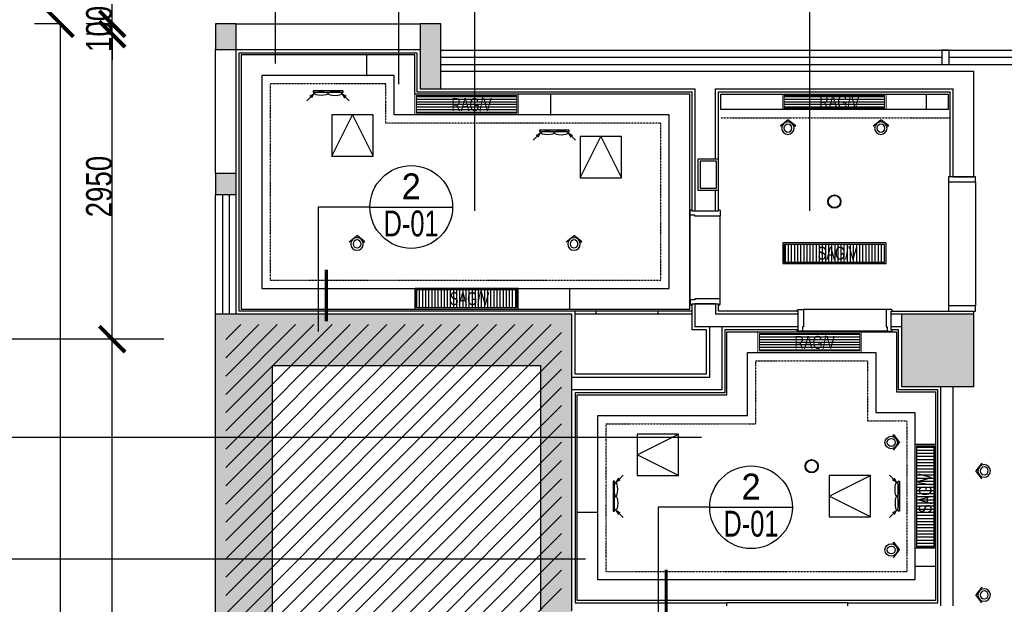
# Model space of a CAD drawing. Header units: millimetres. Extents: x -1061 to 60461, y -1061 to 43061.
# Tile 8 of 17: x 5684 to 15213, y 27054 to 32708. Entities that reach past the tile are written whole.
import ezdxf
from ezdxf.enums import TextEntityAlignment as Align

# ---------------------------------------------------------------- set-up
doc = ezdxf.new("R2010")
doc.units = ezdxf.units.MM
doc.header["$LTSCALE"] = 5
doc.linetypes.add('DASHDOTX2', pattern=[50.8, 25.4, -12.7, 0, -12.7])
doc.layers.get('Defpoints').update_dxf_attribs({"color": 8})
for name, color, linetype in [('8', 8, 'Continuous'), ('A-建筑-原墙体', 2, 'Continuous'), ('A-建筑-拆墙', 251, 'Continuous'), ('A-建筑-新增墙体', 3, 'Continuous'), ('A-建筑-柱子、剪力墙', 251, 'Continuous'), ('A-建筑-窗户', 4, 'Continuous'), ('A-建筑-轴号', 3, 'Continuous'), ('B-平面-到顶装饰造型线', 6, 'Continuous'), ('B-平面-完成面造型线', 6, 'Continuous'), ('B-平面-尺寸', 8, 'Continuous'), ('B-平面-门洞线', 8, 'Continuous'), ('C-顶棚-灯具', 4, 'Continuous'), ('C-顶棚-细线', 31, 'Continuous'), ('C-顶棚-设备', 4, 'Continuous'), ('C-顶棚-造型线', 30, 'Continuous'), ('C-顶棚-造尺寸', 4, 'Continuous'), ('E-填充', 251, 'Continuous'), ('P-文字标注', 2, 'Continuous'), ('Q-立面-填充', 251, 'Continuous')]:
    doc.layers.add(name, color=color, linetype=linetype)
doc.layers.add('C-顶棚-空调', color=4, linetype='Continuous', lineweight=20)
doc.layers.add('E-空调', color=4, linetype='Continuous', lineweight=20)
doc.styles.add('CCD_DIM', font='txt', dxfattribs={"width": 0.8})
doc.styles.add('STSL', font='txt', dxfattribs={"width": 0.8})
doc.dimstyles.new('1', dxfattribs={"dimscale": 0, "dimtxt": 2.5, "dimasz": 1.5, "dimexe": 1, "dimexo": 0, "dimgap": 0.3, "dimtad": 1, "dimdec": 0, "dimzin": 0, "dimdsep": 46, "dimtxsty": 'Standard', "dimblk": 'ARCHTICK', "dimcen": 0.09, "dimclrd": 8, "dimclre": 8, "dimclrt": 4, "dimadec": 0, "dimazin": 0, "dimtfac": 1, "dimtdec": 0, "dimtix": 1, "dimtofl": 0, "dimtmove": 2, "dimatfit": 3, "dimldrblk": 'DOTSMALL', "dimfxl": 5, "dimfxlon": 1, "dimtolj": 1, "dimtzin": 0, "dimarcsym": 0})
doc.dimstyles.new('1-1', dxfattribs={"dimscale": 0, "dimtxt": 2.5, "dimasz": 1, "dimexe": 1, "dimexo": 1, "dimgap": 0.75, "dimtad": 1, "dimdec": 0, "dimrnd": 0.005, "dimzin": 0, "dimdsep": 46, "dimtxsty": 'CCD_DIM', "dimblk": 'ARCHTICK', "dimcen": 0.13, "dimclrd": 44, "dimclre": 44, "dimclrt": 50, "dimadec": 0, "dimazin": 0, "dimtfac": 1, "dimtdec": 0, "dimtix": 1, "dimtmove": 2, "dimatfit": 3, "dimldrblk": 'HBA_Leader_Dot', "dimfxl": 5, "dimfxlon": 1, "dimtvp": 1, "dimtolj": 1, "dimtzin": 0, "dimarcsym": 0})
pattern_1 = [(0, (15, 15), (0, 25), [])]

# ---------------------------------------------------------------- blocks, each defined once
blk = doc.blocks.new('_ArchTick')
at = {"color": 0, "linetype": 'ByBlock', "const_width": 0.15}
blk.add_lwpolyline([(-0.5, -0.5), (0.5, 0.5)], dxfattribs=at)
blk = doc.blocks.new('*D143')
at = {"layer": 'B-平面-尺寸', "color": 44, "lineweight": -2, "ltscale": 0.01, "transparency": 16777216}
for p, q in [((6083.8, 32668.9), (5828.8, 32668.9)), ((6078.8, 18218.9), (6078.8, 32668.9)), ((6083.8, 18218.9), (5828.8, 18218.9))]:
    blk.add_line(p, q, dxfattribs=at)
at = {"layer": 'Defpoints', "color": 0, "ltscale": 0.01, "transparency": 16777216}
for p in [(6078.8, 32668.9), (7578.8, 32668.9), (7578.8, 18218.9)]:
    blk.add_point(p, dxfattribs=at)
at = {"layer": 'B-平面-尺寸', "color": 44, "lineweight": -2, "ltscale": 0.01, "transparency": 16777216, "xscale": 249.9999999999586, "yscale": 249.9999999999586, "zscale": 249.9999999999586}
for p, rotation in [((6078.8, 32668.9), 90), ((6078.8, 18218.9), 270)]:
    blk.add_blockref('_ArchTick', p, dxfattribs=dict(at, rotation=rotation))
at = {"layer": 'B-平面-尺寸', "color": 50, "ltscale": 0.01, "transparency": 16777216, "insert": (5953.1, 25443.9), "char_height": 250, "attachment_point": 5, "rotation": 90, "style": 'CCD_DIM'}
blk.add_mtext('\\A1;14450', dxfattribs=at)
blk = doc.blocks.new('HBA_Leader_Dot')
at = {"color": 0, "linetype": 'ByBlock'}
blk.add_line((-5, 0), (-10, 0), dxfattribs=at)
at = {"color": 0, "linetype": 'ByBlock', "const_width": 5}
blk.add_lwpolyline([(-2.5, 0, 1), (2.5, 0, 1)], format="xyb", close=True, dxfattribs=at)
blk = doc.blocks.new('*D148')
at = {"layer": 'B-平面-尺寸', "color": 44, "lineweight": -2, "ltscale": 0.01, "transparency": 16777216}
for p, q in [((6583.8, 29618.9), (6328.8, 29618.9)), ((6578.8, 20918.9), (6578.8, 29618.9)), ((6583.8, 20918.9), (6328.8, 20918.9))]:
    blk.add_line(p, q, dxfattribs=at)
at = {"layer": 'Defpoints', "color": 0, "ltscale": 0.01, "transparency": 16777216}
for p in [(6578.8, 29618.9), (7578.8, 29618.9), (7578.8, 20918.9)]:
    blk.add_point(p, dxfattribs=at)
at = {"layer": 'B-平面-尺寸', "color": 44, "lineweight": -2, "ltscale": 0.01, "transparency": 16777216, "xscale": 249.9999999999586, "yscale": 249.9999999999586, "zscale": 249.9999999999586}
for p, rotation in [((6578.8, 29618.9), 90), ((6578.8, 20918.9), 270)]:
    blk.add_blockref('_ArchTick', p, dxfattribs=dict(at, rotation=rotation))
at = {"layer": 'B-平面-尺寸', "color": 50, "ltscale": 0.01, "transparency": 16777216, "insert": (6453.1, 25268.9), "char_height": 250, "attachment_point": 5, "rotation": 90, "style": 'CCD_DIM'}
blk.add_mtext('\\A1;8700', dxfattribs=at)
blk = doc.blocks.new('*D149')
at = {"layer": 'B-平面-尺寸', "color": 44, "lineweight": -2, "ltscale": 0.01, "transparency": 16777216}
for p, q in [((6583.8, 32568.9), (6328.8, 32568.9)), ((6578.8, 29618.9), (6578.8, 32568.9)), ((6583.8, 29618.9), (6328.8, 29618.9))]:
    blk.add_line(p, q, dxfattribs=at)
at = {"layer": 'Defpoints', "color": 0, "ltscale": 0.01, "transparency": 16777216}
for p in [(6578.8, 32568.9), (7578.8, 32568.9), (7578.8, 29618.9)]:
    blk.add_point(p, dxfattribs=at)
at = {"layer": 'B-平面-尺寸', "color": 44, "lineweight": -2, "ltscale": 0.01, "transparency": 16777216, "xscale": 249.9999999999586, "yscale": 249.9999999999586, "zscale": 249.9999999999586}
for p, rotation in [((6578.8, 32568.9), 90), ((6578.8, 29618.9), 270)]:
    blk.add_blockref('_ArchTick', p, dxfattribs=dict(at, rotation=rotation))
at = {"layer": 'B-平面-尺寸', "color": 50, "ltscale": 0.01, "transparency": 16777216, "insert": (6453.1, 31093.9), "char_height": 250, "attachment_point": 5, "rotation": 90, "style": 'CCD_DIM'}
blk.add_mtext('\\A1;2950', dxfattribs=at)
blk = doc.blocks.new('*D150')
at = {"layer": 'B-平面-尺寸', "color": 44, "lineweight": -2, "ltscale": 0.01, "transparency": 16777216}
for p, q in [((6578.8, 32668.9), (6578.8, 32918.9)), ((6583.8, 32668.9), (6328.8, 32668.9)), ((6578.8, 32568.9), (6578.8, 32668.9)), ((6583.8, 32568.9), (6328.8, 32568.9)), ((6578.8, 32568.9), (6578.8, 32318.9))]:
    blk.add_line(p, q, dxfattribs=at)
at = {"layer": 'Defpoints', "color": 0, "ltscale": 0.01, "transparency": 16777216}
for p in [(6578.8, 32668.9), (7578.8, 32668.9), (7578.8, 32568.9)]:
    blk.add_point(p, dxfattribs=at)
at = {"layer": 'B-平面-尺寸', "color": 44, "lineweight": -2, "ltscale": 0.01, "transparency": 16777216, "xscale": 249.9999999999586, "yscale": 249.9999999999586, "zscale": 249.9999999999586}
for p, rotation in [((6578.8, 32668.9), 270), ((6578.8, 32568.9), 90)]:
    blk.add_blockref('_ArchTick', p, dxfattribs=dict(at, rotation=rotation))
at = {"layer": 'B-平面-尺寸', "color": 50, "ltscale": 0.01, "transparency": 16777216, "insert": (6453.1, 32618.9), "char_height": 250, "attachment_point": 5, "rotation": 90, "style": 'CCD_DIM'}
blk.add_mtext('\\A1;100', dxfattribs=at)
blk = doc.blocks.new('*E30')
at = {"layer": 'B-平面-到顶装饰造型线', "color": 6}
for points in [[(0, 35.6), (-45, 35.6), (-45, 40.6), (-50, 40.6), (-50, 50.6), (-40, 50.6), (-40, 310.6), (-50, 310.6), (-50, 320.6), (-45, 320.6), (-45, 325.6), (10, 325.6), (10, 80.6), (0, 80.6)], [(820, 35.6), (865, 35.6), (865, 40.6), (870, 40.6), (870, 50.6), (860, 50.6), (860, 310.6), (870, 310.6), (870, 320.6), (865, 320.6), (865, 325.6), (810, 325.6), (810, 80.6), (820, 80.6)]]:
    blk.add_lwpolyline(points, close=True, dxfattribs=at)
at = {"layer": 'B-平面-门洞线', "color": 8}
for p, q in [((10, 325.6), (810, 325.6)), ((0, 35.6), (820, 35.6))]:
    blk.add_line(p, q, dxfattribs=at)
blk = doc.blocks.new('*E31')
at = {"layer": 'B-平面-到顶装饰造型线', "color": 6}
for points in [[(0, 35.6), (-45, 35.6), (-45, 40.6), (-50, 40.6), (-50, 50.6), (-40, 50.6), (-40, 230.6), (-50, 230.6), (-50, 240.6), (-45, 240.6), (-45, 245.6), (10, 245.6), (10, 80.6), (0, 80.6)], [(820, 35.6), (865, 35.6), (865, 40.6), (870, 40.6), (870, 50.6), (860, 50.6), (860, 230.6), (870, 230.6), (870, 240.6), (865, 240.6), (865, 245.6), (810, 245.6), (810, 80.6), (820, 80.6)]]:
    blk.add_lwpolyline(points, close=True, dxfattribs=at)
at = {"layer": 'B-平面-门洞线', "color": 8}
for p, q in [((10, 245.6), (810, 245.6)), ((0, 35.6), (820, 35.6))]:
    blk.add_line(p, q, dxfattribs=at)
blk = doc.blocks.new('120节能筒灯A')
at = {"layer": 'C-顶棚-灯具'}
blk.add_circle((0, 0), 60, dxfattribs=at)
at = {"layer": 'C-顶棚-灯具', "color": 8}
blk.add_circle((0, 0), 55, dxfattribs=at)
blk = doc.blocks.new('射灯(可调角度）')
h = blk.add_hatch(color=9)
edge = h.paths.add_edge_path()
edge.add_line((17.3, 44.1), (17.3, 59))
edge.add_line((17.3, 59), (63.3, 0))
edge.add_line((63.3, 0), (17.3, -59))
edge.add_line((17.3, -59), (17.3, -44.1))
edge.add_ellipse((0, 0), major_axis=(-33.5, 33.5), ratio=1, start_angle=156.44488, end_angle=225)
edge.add_ellipse((0, 0), major_axis=(33.5, 33.5), ratio=1, start_angle=315, end_angle=383.55512)
for p, q in [((17.3, 44.1), (17.3, 59)), ((17.3, 59), (63.3, 0)), ((17.3, -59), (63.3, 0))]:
    blk.add_line(p, q)
blk.add_circle((0, 0), 47.4)
at = {"color": 8}
blk.add_circle((0, 0), 30, dxfattribs=at)
blk = doc.blocks.new('J')
at = {"layer": 'E-空调', "color": 8}
for p, q in [((-141, 141), (-57, 93)), ((-141, 141), (-92, 56)), ((0, 0), (-141, 141)), ((-57, 93), (-93, 92)), ((-93, 92), (-92, 56))]:
    blk.add_line(p, q, dxfattribs=at)
for points in [[(-57, 93), (-93, 92), (-141, 141)], [(-92, 56), (-93, 92), (-141, 141)]]:
    blk.add_solid(points, dxfattribs=at)
blk = doc.blocks.new('侧装排扇')
at = {"layer": 'C-顶棚-设备', "linetype": 'Continuous'}
blk.add_lwpolyline([(-144.4, 0), (-144.4, 12), (144.4, 12), (144.4, 0), (-144.4, 0)], dxfattribs=at)
at = {"layer": 'C-顶棚-设备', "color": 8, "extrusion": (0, 0, -1)}
blk.add_ellipse((-66.7, 25), major_axis=(67, 0), ratio=0.266166, dxfattribs=at)
at = {"layer": 'C-顶棚-设备', "color": 8}
blk.add_ellipse((66.7, 25), major_axis=(-67, 0), ratio=0.266166, dxfattribs=at)
at = {"layer": 'C-顶棚-设备', "color": 8, "extrusion": (0, 0, -1), "yscale": 0.5, "zscale": -0.5, "rotation": 180}
for p, xscale in [((204.4, 95.8), -0.5), ((-204.4, 96.3), 0.5)]:
    blk.add_blockref('J', p, dxfattribs=dict(at, xscale=xscale))
blk = doc.blocks.new('A$C46331867')
at = {"layer": 'C-顶棚-灯具', "linetype": 'ByBlock'}
blk.add_lwpolyline([(-200, 0), (200, 0), (200, 400), (-200, 400)], close=True, dxfattribs=at)
at = {"layer": 'C-顶棚-灯具', "color": 8, "linetype": 'ByBlock'}
blk.add_lwpolyline([(-200, 0), (0, 400), (200, 0)], dxfattribs=at)
blk = doc.blocks.new('*D161')
at = {"layer": 'C-顶棚-造尺寸', "color": 44, "lineweight": -2, "ltscale": 0.01, "transparency": 16777216}
for p, q in [((10999.1, 30108.9), (11005.1, 30108.9)), ((11004.1, 30108.9), (11004.1, 29908.9)), ((10999.1, 29908.9), (11005.1, 29908.9))]:
    blk.add_line(p, q, dxfattribs=at)
at = {"layer": 'Defpoints', "color": 0, "ltscale": 0.01, "transparency": 16777216}
for p in [(10570.3, 30108.9), (10570.3, 29908.9), (11004.1, 29908.9)]:
    blk.add_point(p, dxfattribs=at)
at = {"layer": 'C-顶棚-造尺寸', "color": 44, "lineweight": -2, "ltscale": 0.01, "transparency": 16777216}
for p, rotation in [((11004.1, 30108.9), 90), ((11004.1, 29908.9), 270)]:
    blk.add_blockref('_ArchTick', p, dxfattribs=dict(at, rotation=rotation))
at = {"layer": 'C-顶棚-造尺寸', "color": 50, "ltscale": 0.01, "transparency": 16777216, "insert": (11002.1, 30008.9), "char_height": 2.5, "attachment_point": 5, "rotation": 90, "style": 'CCD_DIM'}
blk.add_mtext('\\A1;20000', dxfattribs=at)
blk = doc.blocks.new('*D163')
at = {"layer": 'C-顶棚-造尺寸', "color": 44, "lineweight": -2, "ltscale": 0.01, "transparency": 16777216}
for p, q in [((11078.8, 27938), (11078.8, 27944)), ((11278.8, 27943), (11078.8, 27943)), ((11278.8, 27938), (11278.8, 27944))]:
    blk.add_line(p, q, dxfattribs=at)
at = {"layer": 'Defpoints', "color": 0, "ltscale": 0.01, "transparency": 16777216}
for p in [(11078.8, 27943), (11078.8, 27622.1), (11278.8, 27622.1)]:
    blk.add_point(p, dxfattribs=at)
at = {"layer": 'C-顶棚-造尺寸', "color": 44, "lineweight": -2, "ltscale": 0.01, "transparency": 16777216, "rotation": 180}
blk.add_blockref('_ArchTick', (11078.8, 27943), dxfattribs=at)
at = {"layer": 'C-顶棚-造尺寸', "color": 44, "lineweight": -2, "ltscale": 0.01, "transparency": 16777216}
blk.add_blockref('_ArchTick', (11278.8, 27943), dxfattribs=at)
at = {"layer": 'C-顶棚-造尺寸', "color": 50, "ltscale": 0.01, "transparency": 16777216, "insert": (11178.8, 27945), "char_height": 2.5, "attachment_point": 5, "style": 'CCD_DIM'}
blk.add_mtext('\\A1;20000', dxfattribs=at)
blk = doc.blocks.new('*U24')
at = {"layer": 'C-顶棚-灯具'}
h = blk.add_hatch(dxfattribs=at)
h.set_pattern_fill('_USER', color=8, scale=30, angle=90, style=0, pattern_type=0)
h.set_pattern_definition([(90, (15, 15), (-30, 2e-15), [])])
h.paths.add_polyline_path([(15, 185), (15, 15), (985, 15), (985, 185)])
at = {"layer": 'C-顶棚-灯具', "linetype": 'ByBlock'}
blk.add_lwpolyline([(0, 200), (0, 0), (1000, 0), (1000, 200)], close=True, dxfattribs=at)
at = {"layer": 'C-顶棚-灯具', "color": 8}
blk.add_lwpolyline([(15, 185), (15, 15), (985, 15), (985, 185)], close=True, dxfattribs=at)
at = {"layer": 'C-顶棚-灯具', "style": 'STSL', "width": 0.75}
blk.add_text('SAG/V', height=125, dxfattribs=at).set_placement((338.5, 38.7))
blk = doc.blocks.new('A$C6A8D0C23')
at = {"layer": 'C-顶棚-灯具'}
h = blk.add_hatch(dxfattribs=at)
h.set_pattern_fill('_USER', color=8, scale=25, style=0, pattern_type=0)
h.set_pattern_definition(pattern_1)
h.paths.add_polyline_path([(15, 185), (15, 15), (985, 15), (985, 185)])
at = {"layer": 'C-顶棚-空调', "color": 8}
blk.add_lwpolyline([(15, 185), (15, 15), (985, 15), (985, 185)], close=True, dxfattribs=at)
at = {"layer": 'E-空调', "linetype": 'ByBlock'}
blk.add_lwpolyline([(0, 200), (0, 0), (1000, 0), (1000, 200)], close=True, dxfattribs=at)
at = {"layer": 'E-空调', "style": 'STSL', "width": 0.75}
blk.add_text('RAG/V', height=125, dxfattribs=at).set_placement((353.9, 36))
blk = doc.blocks.new('*U25')
at = {"layer": 'C-顶棚-灯具'}
h = blk.add_hatch(dxfattribs=at)
h.set_pattern_fill('_USER', color=8, scale=25, style=0, pattern_type=0)
h.set_pattern_definition(pattern_1)
h.paths.add_polyline_path([(15, 160), (15, 40), (985, 40), (985, 160)])
at = {"layer": 'C-顶棚-空调', "color": 8}
blk.add_lwpolyline([(15, 160), (15, 40), (985, 40), (985, 160)], close=True, dxfattribs=at)
at = {"layer": 'E-空调', "linetype": 'ByBlock'}
blk.add_lwpolyline([(0, 175), (0, 25), (1000, 25), (1000, 175)], close=True, dxfattribs=at)
at = {"layer": 'E-空调', "style": 'STSL', "width": 0.75}
blk.add_text('RAG/V', height=125, dxfattribs=at).set_placement((353.9, 36))
blk = doc.blocks.new('A$C0688118A')
at = {"layer": 'P-文字标注', "color": 2}
blk.add_line((-8, 0), (0, 0), dxfattribs=at)
blk.add_circle((-4, 0), 4, dxfattribs=at)
blk.add_attdef('1', text='', height=2.5, dxfattribs=at).set_placement((-4, 2), align=Align.MIDDLE_CENTER)
at = {"layer": 'P-文字标注', "color": 2, "width": 3}
blk.add_attdef('222', text='', height=2.5, dxfattribs=at).set_placement((-6.679, -2.838), (-1.346, -2.838), align=Align.FIT)

msp = doc.modelspace()

# ---------------------------------------------------------------- hatches: boundary and pattern name
at = {"layer": 'E-填充', "ltscale": 0.01}
for points in [[(7578.827, 32668.899), (7578.827, 32418.892), (7778.827, 32418.892), (7778.827, 32668.899)], [(9558.827, 32668.899), (9558.827, 32038.899), (9758.827, 32038.899), (9758.827, 32668.899)], [(7578.827, 31218.899), (7578.827, 31018.899), (7778.827, 31018.899), (7778.827, 31218.899)], [(8128.827, 29358.899), (10728.827, 29358.899), (10728.827, 26988.899), (10728.827, 25168.907), (11028.827, 25168.907), (11028.827, 25818.907), (11818.827, 25818.907), (14418.827, 25818.907), (14418.827, 23518.907), (13818.827, 23518.907), (13818.827, 23218.907), (14718.827, 23218.907), (14718.827, 26118.899), (14478.827, 26118.899), (14478.827, 26118.907), (14418.827, 26118.907), (12960.581, 26118.907, -0.00876731), (12957.074, 26118.907), (12635.581, 26118.907, -0.00876731), (12632.074, 26118.907), (12310.581, 26118.907, -0.00876731), (12307.074, 26118.907), (11818.827, 26118.907), (11028.827, 26118.907), (11028.827, 26118.907), (11028.827, 26988.899), (11028.827, 29858.899), (7578.827, 29858.899), (7578.827, 29858.899), (7578.827, 23218.907), (7778.827, 23218.907), (8878.827, 23218.907), (8878.827, 23518.907), (8128.827, 23518.907)]]:
    msp.add_hatch(color=256, dxfattribs=at).paths.add_polyline_path(points)

# ---------------------------------------------------------------- linework, layer by layer
at = {"layer": 'A-建筑-原墙体', "ltscale": 0.01}
for p, q in [((7578.827, 32668.899, 6.894), (7578.827, 32418.892, 6.894)), ((7778.827, 32668.899, 6.894), (7578.827, 32668.899, 6.894)), ((7778.827, 32668.907, 6.894), (9558.827, 32668.907, 6.894)), ((7778.827, 32418.892, 6.894), (7778.827, 32668.899, 6.894)), ((9558.827, 32668.899, 6.894), (9558.827, 32038.899, 6.894)), ((9758.827, 32668.899, 6.894), (9558.827, 32668.899, 6.894)), ((9758.827, 32038.899, 6.894), (9758.827, 32668.899, 6.894)), ((7578.827, 32418.892, 6.894), (7778.827, 32418.892, 6.894)), ((7578.827, 31218.899, 6.894), (7578.827, 32418.892, 6.894)), ((7778.827, 32418.899, 6.894), (9558.827, 32418.899, 6.894)), ((7778.827, 31218.899, 6.894), (7778.827, 32418.899, 6.894)), ((9758.827, 32208.899, 6.894), (14918.827, 32208.899, 6.894)), ((9558.827, 32038.899, 6.894), (12218.827, 32038.899, 6.894)), ((12218.827, 32038.899, 6.894), (12218.827, 30858.899, 6.894)), ((12418.827, 31358.899, 6.894), (12418.827, 32038.899, 6.894)), ((12418.827, 32038.899, 6.894), (14718.827, 32038.899, 6.894)), ((7578.827, 31218.899, 6.894), (7578.827, 31018.899, 6.894)), ((7778.827, 31218.899, 6.894), (7578.827, 31218.899, 6.894)), ((7778.827, 31018.899, 6.894), (7778.827, 31218.899, 6.894)), ((7578.827, 31018.899, 6.894), (7778.827, 31018.899, 6.894)), ((12418.827, 30858.899, 6.894), (12418.827, 31058.899, 6.894)), ((12218.827, 30858.899, 6.894), (12418.827, 30858.899, 6.894)), ((12418.827, 29958.899, 6.894), (12218.827, 29958.899, 6.894)), ((12218.827, 29958.899, 6.894), (12218.827, 29738.899, 6.894)), ((12218.827, 29958.899, 6.894), (12418.827, 29958.899, 6.894)), ((12418.827, 29958.899, 6.894), (12418.827, 29858.899, 6.894)), ((11028.827, 29858.899, 6.894), (7578.827, 29858.899, 6.894)), ((7578.827, 23218.907, 6.894), (7578.827, 29858.899, 6.894)), ((11028.827, 26988.899, 6.894), (11028.827, 29858.899, 6.894)), ((13218.827, 29858.899, 6.894), (12418.827, 29858.899, 6.894)), ((13218.827, 29738.899, 6.894), (13218.827, 29858.899, 6.894)), ((14218.827, 29858.899, 6.894), (14118.827, 29858.899, 6.894)), ((14118.827, 29738.899, 6.894), (14118.827, 29858.899, 6.894)), ((13218.827, 29738.899, 6.894), (12218.827, 29738.899, 6.894)), ((14218.827, 29738.899, 6.894), (14118.827, 29738.899, 6.894)), ((10728.827, 29358.899, 6.894), (8128.827, 29358.899, 6.894)), ((8128.827, 29358.899, 6.894), (8128.827, 23518.907, 6.894)), ((10728.827, 26988.899, 6.894), (10728.827, 29358.899, 6.894)), ((14598.827, 27038.899, 6.894), (14598.827, 29158.899, 6.894)), ((14718.827, 27038.899, 6.894), (14718.827, 29158.899, 6.894))]:
    msp.add_line(p, q, dxfattribs=at)
at = {"layer": 'A-建筑-原墙体', "elevation": 6.894}
msp.add_lwpolyline([(14218.827, 29158.899), (14918.827, 29158.899), (14918.827, 29858.899), (14218.827, 29858.899)], close=True, dxfattribs=at)
at = {"layer": 'A-建筑-新增墙体', "ltscale": 0.01}
for p, q in [((14918.827, 31188.906, 6.894), (14918.827, 32208.899, 6.894)), ((14718.827, 31188.906, 6.894), (14718.827, 32038.899, 6.894)), ((14718.827, 31188.906, 6.894), (14918.827, 31188.906, 6.894)), ((12358.827, 29738.899, 6.894), (12358.827, 29248.899, 6.894)), ((12478.827, 29738.899, 6.894), (12478.827, 29128.899, 6.894)), ((12358.827, 29248.899, 6.894), (11028.827, 29248.899, 6.894)), ((12478.827, 29128.899, 6.894), (11028.827, 29128.899, 6.894))]:
    msp.add_line(p, q, dxfattribs=at)
at = {"layer": 'A-建筑-柱子、剪力墙'}
msp.add_solid([(14218.827, 29158.899, 6.894), (14918.827, 29158.899, 6.894), (14218.827, 29858.899, 6.894), (14918.827, 29858.899, 6.894)], dxfattribs=at)
at = {"layer": 'A-建筑-窗户', "ltscale": 0.01}
for p, q in [((9758.827, 32413.899, 6.894), (40218.827, 32413.899, 6.894)), ((9758.827, 32347.233, 6.894), (14608.827, 32347.233, 6.894)), ((14678.827, 32347.233, 6.894), (15348.827, 32347.233, 6.894)), ((9758.827, 32273.899, 6.894), (40218.827, 32273.899, 6.894)), ((7578.827, 29858.899, 6.894), (7578.827, 31018.899, 6.894)), ((7645.494, 31018.899, 6.894), (7645.494, 29858.899, 6.894)), ((7712.161, 31018.899, 6.894), (7712.161, 29858.899, 6.894)), ((7778.827, 29858.899, 6.894), (7778.827, 31018.899, 6.894))]:
    msp.add_line(p, q, dxfattribs=at)
at = {"layer": 'A-建筑-窗户', "ltscale": 0.01, "elevation": 6.894}
msp.add_lwpolyline([(14608.827, 32273.899), (14678.827, 32273.899), (14678.827, 32413.899), (14608.827, 32413.899)], close=True, dxfattribs=at)
at = {"layer": 'A-建筑-轴号', "ltscale": 0.01}
msp.add_line((7078.827, 29618.907, 6.894), (5578.827, 29618.907, 6.894), dxfattribs=at)
at = {"layer": 'B-平面-完成面造型线', "ltscale": 0.01}
for p, q in [((7808.827, 32388.899, 6.894), (9528.827, 32388.899, 6.894)), ((7808.827, 29888.899, 6.894), (7808.827, 32388.899, 6.894)), ((9528.827, 32388.899, 6.894), (9528.827, 32008.899, 6.894)), ((9528.827, 32008.899, 6.894), (12188.827, 32008.899, 6.894)), ((12188.827, 32008.899, 6.894), (12188.827, 30858.899, 6.894)), ((12448.827, 30858.899, 6.894), (12448.827, 32008.899, 6.894)), ((12448.827, 32008.899, 6.894), (14688.827, 32008.899, 6.894)), ((14688.827, 31188.906, 6.894), (14688.827, 32008.899, 6.894)), ((12188.827, 29958.899, 6.894), (12188.827, 29708.899, 6.894)), ((12448.827, 29888.899, 6.894), (12448.827, 29958.899, 6.894)), ((11058.827, 29888.899, 6.894), (7808.827, 29888.899, 6.894)), ((11258.827, 29888.899, 6.894), (11058.827, 29888.899, 6.894)), ((11058.827, 29278.899, 6.894), (11058.827, 29888.899, 6.894)), ((11258.827, 29858.899, 6.894), (11058.827, 29858.899, 6.894)), ((11258.827, 29888.899, 6.894), (11258.827, 29858.899, 6.894)), ((12188.827, 29888.899, 6.894), (11858.827, 29888.899, 6.894)), ((11858.827, 29888.899, 6.894), (11858.827, 29858.899, 6.894)), ((12188.827, 29858.899, 6.894), (11858.827, 29858.899, 6.894)), ((13218.827, 29888.899, 6.894), (12448.827, 29888.899, 6.894)), ((14118.827, 29888.899, 6.894), (14673.827, 29888.899, 6.894)), ((14918.827, 29858.899, 6.894), (14918.827, 29888.906, 6.894)), ((12328.827, 29708.899, 6.894), (12188.827, 29708.899, 6.894)), ((12328.827, 29708.899, 6.894), (12328.827, 29278.899, 6.894)), ((12328.827, 29278.899, 6.894), (11058.827, 29278.899, 6.894)), ((12508.827, 29098.899, 6.894), (11058.827, 29098.899, 6.894)), ((12528.827, 27038.899, 6.894), (12528.827, 27068.899, 6.894)), ((13698.827, 27038.899, 6.894), (13698.827, 27068.899, 6.894))]:
    msp.add_line(p, q, dxfattribs=at)
at = {"layer": 'B-平面-完成面造型线', "ltscale": 0.01, "elevation": 6.894}
for points in [[(12248.827, 31358.899), (12248.827, 31058.899), (12448.827, 31058.899), (12448.827, 31358.899)], [(12268.827, 31338.899), (12268.827, 31078.899), (12428.827, 31078.899), (12428.827, 31338.899)], [(14673.827, 31138.906), (14933.827, 31138.906), (14933.827, 31188.906), (14673.827, 31188.906)], [(14673.827, 29888.906), (14933.827, 29888.906), (14933.827, 29938.906), (14673.827, 29938.906)]]:
    msp.add_lwpolyline(points, close=True, dxfattribs=at)
for points in [[(13218.827, 29708.899), (12508.827, 29708.899)], [(13218.827, 29708.899), (12508.827, 29708.899), (12508.827, 29098.899)], [(13698.827, 27068.899), (14568.827, 27068.899), (14568.827, 29128.899), (14188.827, 29128.899), (14188.827, 29708.899), (14118.827, 29708.899)], [(11058.827, 29098.899), (11058.827, 27068.899), (12528.827, 27068.899)]]:
    msp.add_lwpolyline(points, dxfattribs=at)
at = {"layer": 'B-平面-门洞线', "ltscale": 0.01}
msp.add_line((13698.827, 27068.899, 6.894), (12528.827, 27068.899, 6.894), dxfattribs=at)
at = {"layer": 'C-顶棚-细线', "ltscale": 0.01}
for p, q in [((14673.827, 31138.906, 6.894), (14673.827, 29938.906, 6.894)), ((14933.827, 31138.906, 6.894), (14933.827, 29938.906, 6.894))]:
    msp.add_line(p, q, dxfattribs=at)
at = {"layer": 'C-顶棚-造型线', "ltscale": 0.01}
for p, q in [((9508.827, 32368.899, 6.894), (7828.827, 32368.899, 6.894)), ((7828.827, 32368.899, 6.894), (7828.827, 29908.899, 6.894)), ((9508.827, 31988.899, 6.894), (9508.827, 32368.899, 6.894)), ((9308.827, 32168.899, 6.894), (8028.827, 32168.899, 6.894)), ((8028.827, 32168.899, 6.894), (8028.827, 30108.899, 6.894)), ((9308.827, 31788.899, 6.894), (9308.827, 32168.899, 6.894)), ((12168.827, 31988.899, 6.894), (9508.827, 31988.899, 6.894)), ((12168.827, 29908.899, 6.894), (12168.827, 31988.899, 6.894)), ((12468.827, 31988.899, 6.894), (14668.827, 31988.899, 6.894)), ((12468.827, 31838.899, 6.894), (12468.827, 31988.899, 6.894)), ((14668.827, 31988.899, 6.894), (14668.827, 31838.899, 6.894)), ((14668.827, 31838.899, 6.894), (12468.827, 31838.899, 6.894)), ((11968.827, 31788.899, 6.894), (9308.827, 31788.899, 6.894)), ((11968.827, 30108.899, 6.894), (11968.827, 31788.899, 6.894)), ((8028.827, 30108.899, 6.894), (11968.827, 30108.899, 6.894)), ((7828.827, 29908.899, 6.894), (12168.827, 29908.899, 6.894)), ((11858.827, 29888.899, 6.894), (11258.827, 29888.899, 6.894)), ((11858.827, 29858.899, 6.894), (11258.827, 29858.899, 6.894)), ((12528.827, 29688.899, 6.894), (14168.827, 29688.899, 6.894)), ((12528.827, 29078.899, 6.894), (12528.827, 29688.899, 6.894)), ((14168.827, 29688.899, 6.894), (14168.827, 29108.899, 6.894)), ((12728.827, 29488.899, 6.894), (13968.827, 29488.899, 6.894)), ((12728.827, 28878.899, 6.894), (12728.827, 29488.899, 6.894)), ((13968.827, 29488.899, 6.894), (13968.827, 28908.899, 6.894)), ((11078.827, 27088.899, 6.894), (11078.827, 29078.899, 6.894)), ((11078.827, 29078.899, 6.894), (12528.827, 29078.899, 6.894)), ((14168.827, 29108.899, 6.894), (14548.827, 29108.899, 6.894)), ((14548.827, 29108.899, 6.894), (14548.827, 27088.899, 6.894)), ((11278.827, 27288.899, 6.894), (11278.827, 28878.899, 6.894)), ((11278.827, 28878.899, 6.894), (12728.827, 28878.899, 6.894)), ((13968.827, 28908.899, 6.894), (14348.827, 28908.899, 6.894)), ((14348.827, 28908.899, 6.894), (14348.827, 27288.899, 6.894)), ((14348.827, 27288.899, 6.894), (11278.827, 27288.899, 6.894)), ((14548.827, 27088.899, 6.894), (11078.827, 27088.899, 6.894))]:
    msp.add_line(p, q, dxfattribs=at)
at = {"layer": 'C-顶棚-造型线', "color": 51, "linetype": 'DASHDOTX2', "ltscale": 0.01}
for p, q in [((9228.827, 32088.899, 6.894), (8108.827, 32088.899, 6.894)), ((8108.827, 32088.899, 6.894), (8108.827, 30188.899, 6.894)), ((9228.827, 31708.899, 6.894), (9228.827, 32088.899, 6.894)), ((12468.827, 31758.899, 6.894), (14688.827, 31758.899, 6.894)), ((11888.827, 31708.899, 6.894), (9228.827, 31708.899, 6.894)), ((11888.827, 30188.899, 6.894), (11888.827, 31708.899, 6.894)), ((8108.827, 30188.899, 6.894), (11888.827, 30188.899, 6.894)), ((12808.827, 29408.899, 6.894), (13888.827, 29408.899, 6.894)), ((12808.827, 28798.899, 6.894), (12808.827, 29408.899, 6.894)), ((13888.827, 29408.899, 6.894), (13888.827, 28828.899, 6.894)), ((11358.827, 27368.899, 6.894), (11358.827, 28798.899, 6.894)), ((11358.827, 28798.899, 6.894), (12808.827, 28798.899, 6.894)), ((13888.827, 28828.899, 6.894), (14268.827, 28828.899, 6.894)), ((14268.827, 28828.899, 6.894), (14268.827, 27368.899, 6.894)), ((14268.827, 27368.899, 6.894), (11358.827, 27368.899, 6.894))]:
    msp.add_line(p, q, dxfattribs=at)
at = {"layer": 'P-文字标注', "color": 4}
for points in [[(9073.361, 30896.259), (8573.361, 30896.259), (8573.361, 29691.16)], [(12362.788, 27992.223), (11862.788, 27992.223), (11862.788, 26787.124)]]:
    msp.add_lwpolyline(points, dxfattribs=at)
at = {"layer": 'P-文字标注', "color": 4, "const_width": 30}
for points in [[(8651.434, 30291.16), (8651.434, 29791.16)], [(11940.861, 27387.124), (11940.861, 26887.124)]]:
    msp.add_lwpolyline(points, dxfattribs=at)
at = {"layer": 'Q-立面-填充', "linetype": 'Continuous', "ltscale": 0.005}
for p, q in [((7678.827, 29614.588, 6.894), (7823.138, 29758.899, 6.894)), ((7678.827, 29437.812, 6.894), (7999.915, 29758.899, 6.894)), ((7678.827, 29261.035, 6.894), (8176.692, 29758.899, 6.894)), ((7678.827, 29084.258, 6.894), (8353.468, 29758.899, 6.894)), ((7678.827, 28907.482, 6.894), (8530.245, 29758.899, 6.894)), ((7678.827, 28730.705, 6.894), (8707.022, 29758.899, 6.894)), ((7678.827, 28553.928, 6.894), (8883.798, 29758.899, 6.894)), ((7678.827, 28377.152, 6.894), (9060.575, 29758.899, 6.894)), ((7678.827, 28200.375, 6.894), (9237.352, 29758.899, 6.894)), ((7678.827, 28023.598, 6.894), (9414.128, 29758.899, 6.894)), ((7678.827, 27846.821, 6.894), (9590.905, 29758.899, 6.894)), ((7678.827, 27670.045, 6.894), (9767.682, 29758.899, 6.894)), ((7678.827, 27493.268, 6.894), (9944.459, 29758.899, 6.894)), ((7678.827, 27316.491, 6.894), (10121.235, 29758.899, 6.894)), ((7678.827, 27139.715, 6.894), (10298.012, 29758.899, 6.894)), ((7678.827, 26962.938, 6.894), (10474.789, 29758.899, 6.894)), ((7678.827, 26786.161, 6.894), (10651.565, 29758.899, 6.894)), ((7678.827, 26609.385, 6.894), (10828.342, 29758.899, 6.894)), ((7678.827, 26432.608, 6.894), (10928.827, 29682.608, 6.894)), ((7678.827, 26255.831, 6.894), (10928.827, 29505.831, 6.894)), ((7678.827, 26079.054, 6.894), (10928.827, 29329.054, 6.894)), ((7678.827, 25902.278, 6.894), (10928.827, 29152.278, 6.894)), ((7678.827, 25725.501, 6.894), (10928.827, 28975.501, 6.894)), ((7678.827, 25548.724, 6.894), (10928.827, 28798.724, 6.894)), ((7678.827, 25371.948, 6.894), (10928.827, 28621.948, 6.894)), ((7678.827, 25195.171, 6.894), (10928.827, 28445.171, 6.894)), ((7678.827, 25018.394, 6.894), (10928.827, 28268.394, 6.894)), ((7678.827, 24841.618, 6.894), (10928.827, 28091.618, 6.894)), ((7678.827, 24664.841, 6.894), (10928.827, 27914.841, 6.894)), ((7678.827, 24488.064, 6.894), (10928.827, 27738.064, 6.894)), ((7678.827, 24311.288, 6.894), (10928.827, 27561.288, 6.894)), ((7678.827, 24134.511, 6.894), (10928.827, 27384.511, 6.894)), ((7678.827, 23957.734, 6.894), (10928.827, 27207.734, 6.894))]:
    msp.add_line(p, q, dxfattribs=at)

# ---------------------------------------------------------------- block references
at = {"ltscale": 0.01, "xscale": -1, "rotation": 270}
msp.add_blockref('*E30', (12138.217, 29998.899, 6.894), dxfattribs=at)
at = {"ltscale": 0.01, "xscale": -1}
msp.add_blockref('*E31', (14078.827, 29658.29, 6.894), dxfattribs=at)
at = {"layer": '8'}
ref = msp.add_blockref('A$C0688118A', (9873.361, 30896.259), dxfattribs=dict(at, xscale=100, yscale=100, zscale=100))
ref.add_attrib('222', 'D-01', dxfattribs={"layer": 'P-文字标注', "color": 2, "height": 250, "width": 0.745833}).set_placement((9205.435, 30612.445), (9738.768, 30612.445), align=Align.FIT)
ref.add_attrib('1', '2', dxfattribs={"layer": 'P-文字标注', "color": 2, "height": 250}).set_placement((9473.361, 31096.259), align=Align.MIDDLE_CENTER)
ref = msp.add_blockref('A$C0688118A', (13162.788, 27992.223), dxfattribs=dict(at, xscale=100, yscale=100, zscale=100))
ref.add_attrib('222', 'D-01', dxfattribs={"layer": 'P-文字标注', "color": 2, "height": 250, "width": 0.745833}).set_placement((12494.862, 27708.41), (13028.195, 27708.41), align=Align.FIT)
ref.add_attrib('1', '2', dxfattribs={"layer": 'P-文字标注', "color": 2, "height": 250}).set_placement((12762.788, 28192.223), align=Align.MIDDLE_CENTER)
at = {"layer": 'C-顶棚-灯具', "linetype": 'ByBlock', "ltscale": 0.01, "xscale": -1}
for p, rotation in [((8668.827, 32018.899, 6.894), 180), ((10858.827, 31638.899, 6.894), 180), ((11428.827, 28098.899, 6.894), 270)]:
    msp.add_blockref('侧装排扇', p, dxfattribs=dict(at, rotation=rotation))
at = {"layer": 'C-顶棚-灯具', "ltscale": 0.01}
for name, p in [('A$C6A8D0C23', (9508.827, 31788.899, 6.894)), ('*U25', (13068.827, 31813.899, 6.894)), ('*U24', (13068.827, 30348.899, 6.894)), ('*U24', (9508.827, 29908.899, 6.894)), ('A$C6A8D0C23', (12829.488, 29488.899, 6.894))]:
    msp.add_blockref(name, p, dxfattribs=at)
at = {"layer": 'C-顶棚-灯具', "linetype": 'ByBlock', "ltscale": 0.01}
for p in [(8906.327, 31388.899, 6.894), (11307.641, 31179.307, 6.894)]:
    msp.add_blockref('A$C46331867', p, dxfattribs=at)
at = {"layer": 'C-顶棚-灯具', "linetype": 'ByBlock', "ltscale": 0.01, "xscale": -1.28000000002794, "yscale": 1.28000000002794, "zscale": 1.28, "rotation": 270}
for p in [(13118.827, 31658.899, 6.894), (14018.827, 31658.899, 6.894), (8948.827, 30538.899, 6.894), (11048.827, 30538.899, 6.894)]:
    msp.add_blockref('射灯(可调角度）', p, dxfattribs=at)
at = {"layer": 'C-顶棚-灯具', "linetype": 'ByBlock', "ltscale": 0.01}
for name, p, xscale, yscale, zscale in [('120节能筒灯A', (13568.827, 30948.899, 6.894), 1.066666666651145, 1.066666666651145, 1.066666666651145), ('射灯(可调角度）', (14118.827, 28618.899, 6.894), 1.28000000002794, 1.28000000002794, 1.28000000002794), ('120节能筒灯A', (13348.827, 28388.899, 6.894), 1.066666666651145, 1.066666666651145, 1.066666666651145), ('射灯(可调角度）', (15018.827, 28343.899, 6.894), -1.28000000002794, 1.28000000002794, 1.28), ('射灯(可调角度）', (14118.827, 27578.899, 6.894), 1.28000000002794, 1.28000000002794, 1.28000000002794), ('射灯(可调角度）', (15018.827, 27143.899, 6.894), -1.28000000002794, 1.28000000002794, 1.28)]:
    msp.add_blockref(name, p, dxfattribs=dict(at, xscale=xscale, yscale=yscale, zscale=zscale))
at = {"layer": 'C-顶棚-灯具', "linetype": 'ByBlock', "ltscale": 0.01, "rotation": 90}
for name, p in [('A$C46331867', (12058.827, 28498.899, 6.894)), ('侧装排扇', (14198.827, 28098.899, 6.894)), ('A$C46331867', (13918.827, 28098.899, 6.894))]:
    msp.add_blockref(name, p, dxfattribs=at)
at = {"layer": 'C-顶棚-灯具', "ltscale": 0.01, "rotation": 90}
msp.add_blockref('*U24', (14548.827, 27598.899, 6.894), dxfattribs=at)

# ---------------------------------------------------------------- dimensions: what is measured, and where the dimension line sits
at = {"layer": 'B-平面-尺寸', "ltscale": 0.01}
for p1, p2, distance, picture, middle in [((7578.827, 32568.907, 6.894), (7578.827, 32668.907, 6.894), 1000, '*D150', (6453.077, 32618.907, 6.894)), ((7578.827, 18218.907, 6.894), (7578.827, 32668.907, 6.894), 1500, '*D143', (5953.077, 25443.907, 6.894)), ((7578.827, 29618.907, 6.894), (7578.827, 32568.907, 6.894), 1000, '*D149', (6453.077, 31093.907, 6.894)), ((7578.827, 20918.907, 6.894), (7578.827, 29618.907, 6.894), 1000, '*D148', (6453.077, 25268.907, 6.894))]:
    dim = msp.add_aligned_dim(p1=p1, p2=p2, distance=distance, dimstyle='1-1', override={"dimscale": 1, "dimtxt": 250, "dimasz": 250, "dimexe": 250, "dimexo": 250, "dimlfac": 1}, dxfattribs=at)
    dim.commit()
    dim.dimension.update_dxf_attribs({"geometry": picture, "text_midpoint": middle})
at = {"layer": 'C-顶棚-造尺寸', "ltscale": 0.01}
for base, p1, p2 in [((9045.111, 32368.899, 6.894), (8668.827, 32168.899, 6.894), (8668.827, 32368.899, 6.894)), ((10824.502, 31988.899, 6.894), (10411.725, 31788.899, 6.894), (10411.725, 31988.899, 6.894)), ((14458.906, 31988.899, 6.894), (14013.15, 31838.899, 6.894), (14013.15, 31988.899, 6.894))]:
    msp.add_linear_dim(base=base, p1=p1, p2=p2, angle=90, dimstyle='1-1', override={"dimscale": 1, "dimlfac": 100}, dxfattribs=at).render()
dim = msp.add_linear_dim(base=(11004.128, 29908.899, 6.894), p1=(10570.292, 30108.899, 6.894), p2=(10570.292, 29908.899, 6.894), angle=90, dimstyle='1-1', override={"dimscale": 1, "dimlfac": 100}, dxfattribs=at)
dim.commit()
dim.dimension.update_dxf_attribs({"geometry": '*D161', "text_midpoint": (11002.128, 30008.899, 6.894)})
dim = msp.add_linear_dim(base=(11078.827, 27943.002, 6.894), p1=(11278.827, 27622.145, 6.894), p2=(11078.827, 27622.145, 6.894), dimstyle='1-1', override={"dimscale": 1, "dimlfac": 100}, dxfattribs=at)
dim.commit()
dim.dimension.update_dxf_attribs({"geometry": '*D163', "text_midpoint": (11178.827, 27945.002, 6.894)})
msp.add_linear_dim(base=(14548.827, 27422.947, 6.894), p1=(14348.827, 27924.928, 6.894), p2=(14548.827, 27924.928, 6.894), dimstyle='1-1', override={"dimscale": 1, "dimlfac": 100}, dxfattribs=at).render()

# ---------------------------------------------------------------- leaders
at = {"layer": 'A-建筑-拆墙'}
for points in [[(8158.474, 32284.249), (8158.474, 38665.106), (10106.674, 38665.106)], [(9353.533, 32084.847), (9353.533, 37665.106), (11383.372, 37665.106)], [(10087.785, 30859.848), (10087.785, 37165.106), (12035.985, 37165.106)], [(13329.959, 30859.848), (13329.959, 37165.106), (15278.159, 37165.106)], [(12281.108, 28666.266), (3228.405, 28666.266)], [(11159.125, 27488.883), (3228.405, 27488.883)]]:
    msp.add_leader(points, dimstyle='1', override={"dimscale": 0.117162, "dimasz": 0.75, "dimtad": 0, "dimldrblk": 'Dot'}, dxfattribs=at)

doc.saveas('drawing.dxf')
